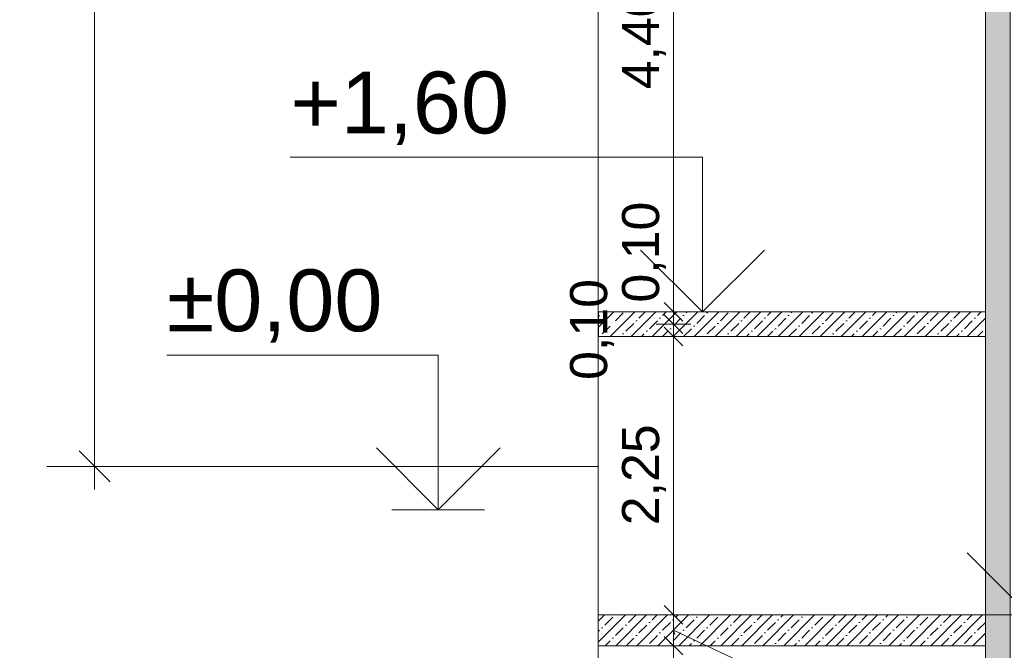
# Model space of a CAD drawing. Header units: millimetres. Extents: x -467606 to 1964440, y -17510 to 201584.
# Tile 2 of 43: x -465819 to -457862, y -1138 to 3963. Entities that reach past the tile are written whole.
import ezdxf

# ---------------------------------------------------------------- set-up
doc = ezdxf.new("R2010")
doc.units = ezdxf.units.MM
doc.header["$MEASUREMENT"] = 0
for name, color, linetype, lineweight in [('0_Ном._пера__1', 7, 'Continuous', 0), ('S - строительный объем.АР_Ном._пера__1', 7, 'Continuous', 0), ('АР-Стены_внутренние_пилоны.АР_Ном._пера__1', 7, 'Continuous', 0), ('АР-Чертеж-Размеры.АР_Ном._пера__1', 7, 'Continuous', 0), ('АР-Чертеж-Размеры.АР_Ном._пера__120', 7, 'Continuous', 0), ('АР-Чертеж-Размеры.АР_Ном._пера__141', 7, 'Continuous', 5)]:
    doc.layers.add(name, color=color, linetype=linetype, lineweight=lineweight)
doc.layers.add('АР-Чертеж-Размеры.АР', color=7, linetype='Continuous')
doc.styles.add('РЎР“Р•РќР•Р\xa0Р\x98Р\xa0_РЎРўР\x98Р›Р¬_1', font='arial.ttf')
doc.styles.add('РЎР“Р•РќР•Р\xa0Р\x98Р\xa0_РЎРўР\x98Р›Р¬_2', font='arial.ttf')
doc.linetypes.add('Линия Разрыва', pattern='A,0,[1,16 Р\xa0Р°Р·СЂРµР· 2-2. РљРѕСЂРїСѓСЃ 21.Shx,S=15.679026,R=0,X=0,Y=0],-1975.557214,0', length=1975.557214)
doc.dimstyles.new('СГЕНЕРИР_СТИЛЬ__5', dxfattribs={"dimtxt": 300, "dimasz": 142.5, "dimexe": 0.18, "dimexo": 0.0625, "dimgap": 0, "dimtad": 1, "dimlfac": 0.001, "dimzin": 0, "dimdsep": 46, "dimtxsty": 'РЎР“Р•РќР•Р\xa0Р\x98Р\xa0_РЎРўР\x98Р›Р¬_1', "dimblk": 'ARROWHEAD_6', "dimblk1": 'ARROWHEAD_6', "dimblk2": 'ARROWHEAD_6', "dimcen": 0.09, "dimse1": 1, "dimse2": 1, "dimclrd": 7, "dimclre": 7, "dimclrt": 7, "dimadec": 0, "dimazin": 0, "dimtfac": 1, "dimtdec": 4, "dimtmove": 2, "dimatfit": 3, "dimfxl": 1, "dimtolj": 1, "dimtzin": 0, "dimarcsym": 0})
doc.dimstyles.new('СГЕНЕРИР_СТИЛЬ__6', dxfattribs={"dimtxt": 300, "dimasz": 142.5, "dimexe": 0.18, "dimexo": 0.0625, "dimgap": 0, "dimtad": 1, "dimlfac": 0.001, "dimzin": 0, "dimdsep": 46, "dimtxsty": 'РЎР“Р•РќР•Р\xa0Р\x98Р\xa0_РЎРўР\x98Р›Р¬_1', "dimblk": 'ARROWHEAD_6', "dimblk1": 'ARROWHEAD_6', "dimblk2": 'ARROWHEAD_6', "dimcen": 0.09, "dimse1": 1, "dimse2": 1, "dimclrd": 7, "dimclre": 7, "dimclrt": 7, "dimadec": 0, "dimazin": 0, "dimtfac": 1, "dimtdec": 4, "dimtmove": 0, "dimatfit": 3, "dimfxl": 1, "dimtolj": 1, "dimtzin": 0, "dimarcsym": 0})
doc.dimstyles.new('СГЕНЕРИР_СТИЛЬ__7', dxfattribs={"dimtxt": 400, "dimasz": 237.5, "dimexe": 0.18, "dimexo": 2000, "dimgap": 0, "dimtad": 1, "dimlfac": 0.001, "dimzin": 0, "dimdsep": 46, "dimtxsty": 'РЎР“Р•РќР•Р\xa0Р\x98Р\xa0_РЎРўР\x98Р›Р¬_2', "dimblk": 'ARROWHEAD_6', "dimblk1": 'ARROWHEAD_6', "dimblk2": 'ARROWHEAD_6', "dimcen": 0.09, "dimclrd": 7, "dimclre": 7, "dimclrt": 7, "dimadec": 0, "dimazin": 0, "dimtfac": 1, "dimtdec": 4, "dimtmove": 0, "dimatfit": 3, "dimfxl": 1, "dimtolj": 1, "dimtzin": 0, "dimarcsym": 0})
pattern_1 = [(45, (0, 0), (-84.852814, 84.852814), []), (45, (-42.43, 42.43), (-84.852814, 84.852814), [90, -30, 0, -30])]

# ---------------------------------------------------------------- blocks, each defined once
blk = doc.blocks.new('Линейный Размер_6_3', base_point=(-460300.7, 1600))
at = {"layer": 'АР-Чертеж-Размеры.АР_Ном._пера__1', "color": 7, "linetype": 'Continuous', "lineweight": 0}
for p, q in [((-460300.7, 2850), (-463631.9, 2850)), ((-460300.7, 1600), (-460300.7, 2850)), ((-460300.7, 1600), (-460800.7, 2100)), ((-459800.7, 2100), (-460300.7, 1600)), ((-460300.7, 1600), (-460675.7, 1600)), ((-460300.7, 1600), (-459925.7, 1600))]:
    blk.add_line(p, q, dxfattribs=at)
at = {"layer": 'АР-Чертеж-Размеры.АР_Ном._пера__1', "color": 7, "lineweight": 0, "insert": (-463631.9, 2950), "char_height": 500, "attachment_point": 7, "style": 'РЎР“Р•РќР•Р\xa0Р\x98Р\xa0_РЎРўР\x98Р›Р¬_1'}
blk.add_mtext('\\A1;{\\pql;\\fArial|b0|i0|c204|p0;\\W1.000000;+1,60}', dxfattribs=at)
blk = doc.blocks.new('*D286')
at = {"layer": 'АР-Чертеж-Размеры.АР_Ном._пера__1', "color": 7, "linetype": 'Continuous', "lineweight": 0, "transparency": 16777216}
for p, q in [((-460535.5, -4600), (-460535.5, -1100)), ((-460394.9, -4600), (-460676.2, -4600)), ((-460535.5, -4712.5), (-460535.5, -4600))]:
    blk.add_line(p, q, dxfattribs=at)
at = {"layer": 'АР-Чертеж-Размеры.АР_Ном._пера__120', "color": 7, "linetype": 'Continuous', "lineweight": 0, "transparency": 16777216}
for p, q in [((-460535.5, -975), (-460060.7, -1198.1)), ((-460060.7, -1198.1), (-460060.7, -1666.9)), ((-460060.7, -1666.9), (-460060.7, -2567.7))]:
    blk.add_line(p, q, dxfattribs=at)
at = {"layer": 'АР-Чертеж-Размеры.АР_Ном._пера__141', "color": 7, "linetype": 'Continuous', "lineweight": 5, "transparency": 16777216}
for p, q in [((-460610.5, -1025), (-460460.5, -1175)), ((-460610.5, -4525), (-460460.5, -4675))]:
    blk.add_line(p, q, dxfattribs=at)
at = {"layer": 'АР-Чертеж-Размеры.АР_Ном._пера__120', "color": 7, "lineweight": 0, "transparency": 16777216, "char_height": 300, "attachment_point": 7, "rotation": 90, "style": 'РЎР“Р•РќР•Р\xa0Р\x98Р\xa0_РЎРўР\x98Р›Р¬_1'}
for s, insert in [('\\A1;{\\pql;\\fArial|b0|i0|c204|p0;\\W1.000000;0,25}', (-460110.7, -2517.7)), ('\\A1;{\\pql;\\fArial|b0|i0|c204|p0;\\W1.000000;3,50}', (-460651, -3498.6))]:
    blk.add_mtext(s, dxfattribs=dict(at, insert=insert))
blk = doc.blocks.new('ARROWHEAD_6')
at = {"color": 0, "linetype": 'Continuous', "lineweight": 0}
for p, q in [((-0.5, -0.5), (0.5, 0.5)), ((0, 0), (-1, 0))]:
    blk.add_line(p, q, dxfattribs=at)
blk = doc.blocks.new('*D287')
at = {"layer": 'АР-Чертеж-Размеры.АР_Ном._пера__1', "color": 7, "linetype": 'Continuous', "lineweight": 0, "transparency": 16777216}
for p, q in [((-460535.5, -850), (-460535.5, 1400)), ((-460394.9, -850), (-460676.2, -850)), ((-460535.5, -1100), (-460535.5, -850)), ((-460394.9, -1100), (-460676.2, -1100)), ((-460535.5, -4600), (-460535.5, -1100))]:
    blk.add_line(p, q, dxfattribs=at)
at = {"layer": 'АР-Чертеж-Размеры.АР_Ном._пера__120', "color": 7, "linetype": 'Continuous', "lineweight": 0, "transparency": 16777216}
for q in [(-460060.7, -1198.1), (-460523.5, -1008.3)]:
    blk.add_line((-460535.5, -975), q, dxfattribs=at)
at = {"layer": 'АР-Чертеж-Размеры.АР_Ном._пера__141', "color": 7, "linetype": 'Continuous', "lineweight": 5, "transparency": 16777216}
for p, q in [((-460610.5, -775), (-460460.5, -925)), ((-460610.5, -1025), (-460460.5, -1175))]:
    blk.add_line(p, q, dxfattribs=at)
blk = doc.blocks.new('*D288')
at = {"layer": 'АР-Чертеж-Размеры.АР_Ном._пера__1', "color": 7, "linetype": 'Continuous', "lineweight": 0, "transparency": 16777216}
for p, q in [((-460394.9, 1400), (-460676.2, 1400)), ((-460535.5, -850), (-460535.5, 1400))]:
    blk.add_line(p, q, dxfattribs=at)
at = {"layer": 'АР-Чертеж-Размеры.АР_Ном._пера__141', "color": 7, "linetype": 'Continuous', "lineweight": 5, "transparency": 16777216}
for p, q in [((-460610.5, 1475), (-460460.5, 1325)), ((-460610.5, -775), (-460460.5, -925))]:
    blk.add_line(p, q, dxfattribs=at)
at = {"layer": 'АР-Чертеж-Размеры.АР_Ном._пера__120', "color": 7, "lineweight": 0, "transparency": 16777216, "char_height": 300, "attachment_point": 7, "rotation": 90, "style": 'РЎР“Р•РќР•Р\xa0Р\x98Р\xa0_РЎРўР\x98Р›Р¬_1'}
for s, insert in [('\\A1;{\\pql;\\fArial|b0|i0|c204|p0;\\W1.000000;0,10}', (-461015.5, 1049.6)), ('\\A1;{\\pql;\\fArial|b0|i0|c204|p0;\\W1.000000;2,25}', (-460595.5, -125.4))]:
    blk.add_mtext(s, dxfattribs=dict(at, insert=insert))
blk = doc.blocks.new('*D289')
at = {"layer": 'АР-Чертеж-Размеры.АР_Ном._пера__1', "color": 7, "linetype": 'Continuous', "lineweight": 0, "transparency": 16777216}
for p, q in [((-460535.5, 1400), (-460535.5, 1500)), ((-460394.9, 1400), (-460676.2, 1400))]:
    blk.add_line(p, q, dxfattribs=at)
at = {"layer": 'АР-Чертеж-Размеры.АР_Ном._пера__141', "color": 7, "linetype": 'Continuous', "lineweight": 5, "transparency": 16777216}
for p, q in [((-460610.5, 1575), (-460460.5, 1425)), ((-460610.5, 1475), (-460460.5, 1325))]:
    blk.add_line(p, q, dxfattribs=at)
blk = doc.blocks.new('*D290')
at = {"layer": 'АР-Чертеж-Размеры.АР_Ном._пера__1', "color": 7, "linetype": 'Continuous', "lineweight": 0, "transparency": 16777216}
for p, q in [((-460394.9, 1600), (-460676.2, 1600)), ((-460535.5, 1500), (-460535.5, 1600)), ((-460394.9, 1500), (-460676.2, 1500)), ((-460535.5, 1400), (-460535.5, 1500))]:
    blk.add_line(p, q, dxfattribs=at)
at = {"layer": 'АР-Чертеж-Размеры.АР_Ном._пера__141', "color": 7, "linetype": 'Continuous', "lineweight": 5, "transparency": 16777216}
for p, q in [((-460610.5, 1675), (-460460.5, 1525)), ((-460610.5, 1575), (-460460.5, 1425))]:
    blk.add_line(p, q, dxfattribs=at)
blk = doc.blocks.new('*D291')
at = {"layer": 'АР-Чертеж-Размеры.АР_Ном._пера__1', "color": 7, "linetype": 'Continuous', "lineweight": 0, "transparency": 16777216}
for p, q in [((-460535.5, 1600), (-460535.5, 6000)), ((-460394.9, 1600), (-460676.2, 1600))]:
    blk.add_line(p, q, dxfattribs=at)
at = {"layer": 'АР-Чертеж-Размеры.АР_Ном._пера__120', "color": 7, "linetype": 'Continuous', "lineweight": 0, "transparency": 16777216}
for p, q in [((-460535.5, 6575), (-459595.9, 5924.5)), ((-460051.4, 6025), (-460051.4, 5864.7)), ((-459595.9, 5924.5), (-459595.9, 5713.1)), ((-460051.4, 5864.7), (-460051.4, 4963.9)), ((-459595.9, 5713.1), (-459595.9, 4812.3))]:
    blk.add_line(p, q, dxfattribs=at)
at = {"layer": 'АР-Чертеж-Размеры.АР_Ном._пера__141', "color": 7, "linetype": 'Continuous', "lineweight": 5, "transparency": 16777216}
for p, q in [((-460610.5, 6075), (-460460.5, 5925)), ((-460610.5, 1675), (-460460.5, 1525))]:
    blk.add_line(p, q, dxfattribs=at)
at = {"layer": 'АР-Чертеж-Размеры.АР_Ном._пера__120', "color": 7, "lineweight": 0, "transparency": 16777216, "char_height": 300, "attachment_point": 7, "rotation": 90, "style": 'РЎР“Р•РќР•Р\xa0Р\x98Р\xa0_РЎРўР\x98Р›Р¬_1'}
for s, insert in [('\\A1;{\\pql;\\fArial|b0|i0|c204|p0;\\W1.000000;0,20}', (-460595.5, 5124.2)), ('\\A1;{\\pql;\\fArial|b0|i0|c204|p0;\\W1.000000;0,25}', (-460101.4, 5013.9)), ('\\A1;{\\pql;\\fArial|b0|i0|c204|p0;\\W1.000000;0,25}', (-459645.9, 4862.3)), ('\\A1;{\\pql;\\fArial|b0|i0|c204|p0;\\W1.000000;4,40}', (-460595.5, 3399.6)), ('\\A1;{\\pql;\\fArial|b0|i0|c204|p0;\\W1.000000;0,10}', (-460595.5, 1675))]:
    blk.add_mtext(s, dxfattribs=dict(at, insert=insert))
blk = doc.blocks.new('*D292')
at = {"layer": 'АР-Чертеж-Размеры.АР_Ном._пера__1', "color": 7, "linetype": 'Continuous', "lineweight": 0, "transparency": 16777216}
for p, q in [((-460394.9, 6200), (-460676.2, 6200)), ((-460535.5, 6000), (-460535.5, 6200)), ((-460394.9, 6000), (-460676.2, 6000)), ((-460535.5, 1600), (-460535.5, 6000))]:
    blk.add_line(p, q, dxfattribs=at)
at = {"layer": 'АР-Чертеж-Размеры.АР_Ном._пера__120', "color": 7, "linetype": 'Continuous', "lineweight": 0, "transparency": 16777216}
for p, q in [((-460535.5, 6575), (-459595.9, 5924.5)), ((-460535.5, 6325), (-460051.4, 6025)), ((-460051.4, 6025), (-460051.4, 5864.7))]:
    blk.add_line(p, q, dxfattribs=at)
at = {"layer": 'АР-Чертеж-Размеры.АР_Ном._пера__141', "color": 7, "linetype": 'Continuous', "lineweight": 5, "transparency": 16777216}
for p, q in [((-460610.5, 6275), (-460460.5, 6125)), ((-460610.5, 6075), (-460460.5, 5925))]:
    blk.add_line(p, q, dxfattribs=at)
blk = doc.blocks.new('*D301')
at = {"layer": 'АР-Чертеж-Размеры.АР_Ном._пера__1', "color": 7, "linetype": 'Continuous', "lineweight": 0, "transparency": 16777216}
for p, q in [((-465214, 60060), (-465214, 60247.5)), ((-465089, 59935), (-465339, 60185)), ((-449955.3, 60060), (-465448.4, 60060)), ((-465214, 349.8), (-465214, 60060)), ((-465339, 474.8), (-465089, 224.8)), ((-464979.6, 349.8), (-465448.4, 349.8)), ((-465214, 162.3), (-465214, 349.8))]:
    blk.add_line(p, q, dxfattribs=at)
at = {"layer": 'АР-Чертеж-Размеры.АР_Ном._пера__1', "color": 7, "lineweight": 0, "transparency": 16777216, "insert": (-465294, 29518.5), "char_height": 400, "attachment_point": 7, "rotation": 90, "style": 'РЎР“Р•РќР•Р\xa0Р\x98Р\xa0_РЎРўР\x98Р›Р¬_2'}
blk.add_mtext('\\A1;{\\pql;\\fArial|b0|i0|c204|p0;\\W1.000000;59,71}', dxfattribs=at)
blk = doc.blocks.new('Линейный Размер_41_3', base_point=(-462436.5, 0))
at = {"layer": 'АР-Чертеж-Размеры.АР_Ном._пера__1', "color": 7, "linetype": 'Continuous', "lineweight": 0}
for p, q in [((-462436.5, 1250), (-464630, 1250)), ((-462436.5, 0), (-462436.5, 1250)), ((-462436.5, 0), (-462936.5, 500)), ((-461936.5, 500), (-462436.5, 0)), ((-462436.5, 0), (-462811.5, 0)), ((-462436.5, 0), (-462061.5, 0))]:
    blk.add_line(p, q, dxfattribs=at)
at = {"layer": 'АР-Чертеж-Размеры.АР_Ном._пера__1', "color": 7, "lineweight": 0, "insert": (-464630, 1350), "char_height": 500, "attachment_point": 7, "style": 'РЎР“Р•РќР•Р\xa0Р\x98Р\xa0_РЎРўР\x98Р›Р¬_1'}
blk.add_mtext('\\A1;{\\pql;\\fArial|b0|i0|c204|p0;\\W1.000000;±0,00}', dxfattribs=at)
blk = doc.blocks.new('Линейный Размер_44_3', base_point=(-457662.1, -850))
at = {"layer": 'АР-Чертеж-Размеры.АР_Ном._пера__1', "color": 7, "linetype": 'Continuous', "lineweight": 0}
for p, q in [((-457662.1, -850), (-457662.1, 400)), ((-457662.1, 400), (-455599.2, 400)), ((-457662.1, -850), (-458162.1, -350)), ((-457162.1, -350), (-457662.1, -850)), ((-457662.1, -850), (-458037.1, -850)), ((-457662.1, -850), (-457287.1, -850))]:
    blk.add_line(p, q, dxfattribs=at)
at = {"layer": 'АР-Чертеж-Размеры.АР_Ном._пера__1', "color": 7, "lineweight": 0, "insert": (-457162.1, 500), "char_height": 500, "attachment_point": 7, "style": 'РЎР“Р•РќР•Р\xa0Р\x98Р\xa0_РЎРўР\x98Р›Р¬_1'}
blk.add_mtext('\\A1;{\\pql;\\fArial|b0|i0|c204|p0;\\W1.000000;-0,85}', dxfattribs=at)

msp = doc.modelspace()

# ---------------------------------------------------------------- hatches: boundary and pattern name
at = {"layer": 'АР-Стены_внутренние_пилоны.АР_Ном._пера__1', "linetype": 'Continuous', "lineweight": 0}
h = msp.add_hatch(dxfattribs=at)
h.set_pattern_fill('ЖЕЛЕЗОБЕТОН__PROJECT__0003', style=0, pattern_type=2)
h.set_pattern_definition(pattern_1)
h.paths.add_polyline_path([(-457815.093, -4799.999), (-458015.093, -4799.999), (-458015.093, 7780), (-457815.093, 7780)])
h = msp.add_hatch(dxfattribs=at)
h.set_pattern_fill('ЖЕЛЕЗОБЕТОН__PROJECT__0003', style=0, pattern_type=2)
h.set_pattern_definition(pattern_1)
h.paths.add_polyline_path([(-461142.352, 1400), (-458015.038, 1400), (-458015.038, 1600), (-461142.352, 1600)])
h = msp.add_hatch(dxfattribs=at)
h.set_pattern_fill('ЖЕЛЕЗОБЕТОН__PROJECT__0003', style=0, pattern_type=2)
h.set_pattern_definition(pattern_1)
h.paths.add_polyline_path([(-461142.794, -1100), (-458015.093, -1100), (-458015.093, -850), (-461142.794, -850)])

# ---------------------------------------------------------------- linework, layer by layer
at = {"layer": '0_Ном._пера__1', "color": 7, "linetype": 'Линия Разрыва', "lineweight": 0}
msp.add_line((-461142.719, -6342.045), (-461143.375, 7050), dxfattribs=at)
at = {"layer": '0_Ном._пера__1', "color": 7, "linetype": 'Continuous', "lineweight": 0}
msp.add_lwpolyline([(-461142.352, 1600), (-458015.038, 1600)], dxfattribs=at)
at = {"layer": 'S - строительный объем.АР_Ном._пера__1', "color": 7, "linetype": 'Continuous', "lineweight": 0}
msp.add_line((-465598.755, 349.782), (-461143.053, 350), dxfattribs=at)
at = {"layer": 'АР-Стены_внутренние_пилоны.АР_Ном._пера__1', "color": 7, "linetype": 'Continuous', "lineweight": 0, "flags": 128}
for points in [[(-457815.093, -4799.999), (-458015.093, -4799.999), (-458015.093, 7780), (-457815.093, 7780)], [(-461142.352, 1400), (-458015.038, 1400), (-458015.038, 1600), (-461142.352, 1600)], [(-461142.794, -1100), (-458015.093, -1100), (-458015.093, -850), (-461142.794, -850)]]:
    msp.add_lwpolyline(points, close=True, dxfattribs=at)

# ---------------------------------------------------------------- block references
at = {"layer": 'АР-Чертеж-Размеры.АР', "color": 7, "linetype": 'Continuous', "lineweight": 0}
for name, p in [('Линейный Размер_6_3', (-460300.736, 1600)), ('Линейный Размер_41_3', (-462436.529, 0)), ('Линейный Размер_44_3', (-457662.124, -850))]:
    msp.add_blockref(name, p, dxfattribs=at)

# ---------------------------------------------------------------- dimensions: what is measured, and where the dimension line sits
for base, p1, p2, dimstyle, picture, middle in [((-465213.993, 60060), (-465598.755, 349.782), (-449755.323, 60060), 'СГЕНЕРИР_СТИЛЬ__7', '*D301', (-465493.993, 30188.545)), ((-460535.546, 6000), (-458015.038, 1600), (-458015.094, 6000), 'СГЕНЕРИР_СТИЛЬ__6', '*D291', (-460745.546, 3787.994)), ((-460535.546, 6200), (-458015.094, 6000), (-458015.094, 6200), 'СГЕНЕРИР_СТИЛЬ__6', '*D292', (-460745.546, 5512.614)), ((-460535.546, 1600), (-454565.851, 1500), (-458015.038, 1600), 'СГЕНЕРИР_СТИЛЬ__6', '*D290', (-460745.546, 2063.374)), ((-460535.546, 1400), (-458015.093, -850), (-458015.038, 1400), 'СГЕНЕРИР_СТИЛЬ__6', '*D288', (-460745.546, 262.994)), ((-460535.546, 1500), (-458015.038, 1400), (-454565.851, 1500), 'СГЕНЕРИР_СТИЛЬ__6', '*D289', (-461165.546, 1437.994)), ((-460535.546, -850), (-458015.093, -1100), (-458015.093, -850), 'СГЕНЕРИР_СТИЛЬ__5', '*D287', (-460260.686, -2129.294)), ((-460535.546, -1100), (-460535.546, -4599.999), (-458015.093, -1100), 'СГЕНЕРИР_СТИЛЬ__5', '*D286', (-460801.018, -3110.243))]:
    dim = msp.add_linear_dim(base=base, p1=p1, p2=p2, angle=90, dimstyle=dimstyle, dxfattribs=at)
    dim.commit()
    dim.dimension.update_dxf_attribs({"geometry": picture, "text_midpoint": middle, "dimtype": 160, "text_rotation": 90})

doc.saveas('drawing.dxf')
